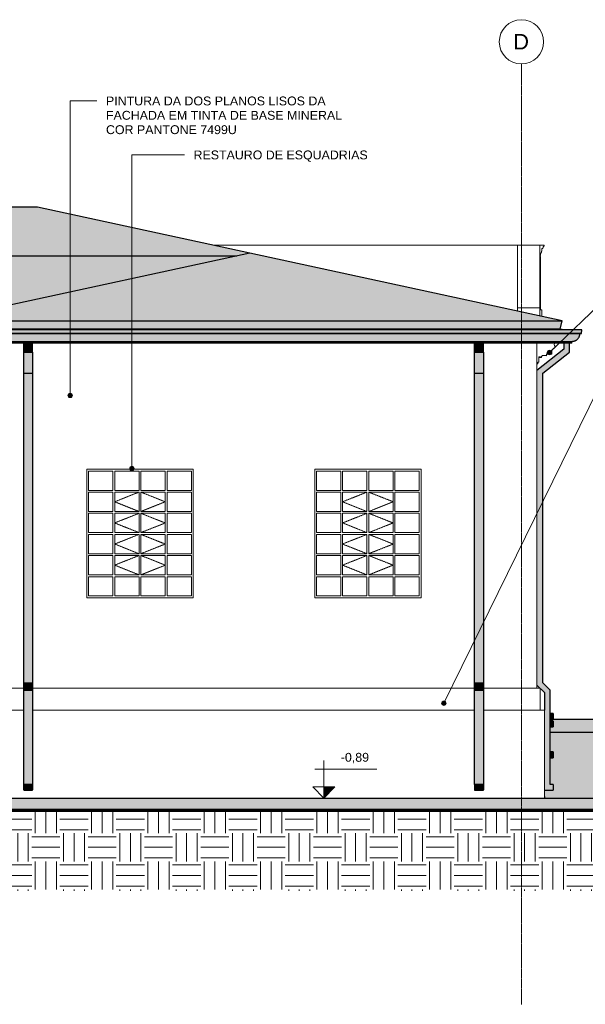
# Model space of a CAD drawing. Header units: millimetres. Extents: x -5998 to 66929, y -2295 to 9220.
# Tile 28 of 29: x 53872 to 60248, y -2287 to 8822. Entities that reach past the tile are written whole.
import ezdxf

# ---------------------------------------------------------------- set-up
doc = ezdxf.new("R2010")
doc.units = ezdxf.units.MM
doc.linetypes.add('_Tracejado pequeno', pattern=[2.25, 1.5, -0.75])
doc.linetypes.add('_Traço - ponto', pattern=[16, 12, -2, 0, -2])
for name, color, linetype, lineweight in [('A-FLOR', 192, 'Continuous', 25), ('A-FLOR-PATT', 8, 'Continuous', 25), ('A-GENM', 13, 'Continuous', 18), ('A-GLAZ', 151, 'Continuous', 18), ('A-GLAZ-HDLN', 1, '_Tracejado pequeno', 18), ('A-ROOF', 132, 'Continuous', 25), ('A-ROOF-OTLN', 132, 'Continuous', 18), ('A-ROOF-PATT', 132, 'Continuous', 25), ('A-WALL', 113, 'Continuous', 18), ('G-ANNO-DIMS', 111, 'Continuous', 9), ('G-ANNO-TEXT', 231, 'Continuous', 9), ('S-GRID', 1, 'Continuous', 9), ('S-GRID-IDEN', 1, 'Continuous', 9)]:
    doc.layers.add(name, color=color, linetype=linetype, lineweight=lineweight)
doc.styles.add('Arial_2', font='arial.ttf', dxfattribs={"height": 175})
doc.styles.add('Arial_3', font='arial.ttf', dxfattribs={"height": 100})

# ---------------------------------------------------------------- blocks, each defined once
blk = doc.blocks.new('Generic Models 19 - Generic Models 19-3087287-ELEVAÇÃO 4 - MANTER _ CONSTRUIR')
at = {"layer": 'A-GENM'}
for p, q in [((18380, 6279), (18430, 6279)), ((18415, 6239), (18405, 6239)), ((18405, 6239), (18405, 6210)), ((18420, 6249), (18415, 6249)), ((18415, 6249), (18415, 6239)), ((18430, 6269), (18428, 6269)), ((18430, 6279), (18430, 6269)), ((18380, 6169), (18380, 6182)), ((18390, 6161), (18380, 6161)), ((18390, 6152), (18380, 6152)), ((18395, 6187), (18390, 6187)), ((18390, 6187), (18390, 6161)), ((18390, 6152), (18390, 6147)), ((18390, 6147), (18390, 6076)), ((18400, 6197), (18395, 6197)), ((18395, 6197), (18395, 6187)), ((18405, 6210), (18400, 6210)), ((18400, 6210), (18400, 6197)), ((18380, 6076), (18390, 6076)), ((18390, 6076), (18390, 5579)), ((18390, 5579), (18380, 5579)), ((18380, 5579), (18380, 5569)), ((18380, 5569), (18390, 5569)), ((18390, 5569), (18390, 5579)), ((18390, 5569), (18390, 5549)), ((18405, 5549), (18380, 5549)), ((18380, 5549), (18380, 5480)), ((18405, 5475), (18405, 5549))]:
    blk.add_line(p, q, dxfattribs=at)
blk.add_open_spline([(18428, 6269), (18427, 6269), (18425, 6268), (18423, 6266), (18422, 6264), (18421, 6262), (18420, 6261), (18420, 6259), (18419, 6257), (18419, 6255), (18419, 6252), (18420, 6251), (18420, 6249)], degree=3, knots=[0, 0, 0, 0, 0.166667, 0.25, 0.333333, 0.416667, 0.5, 0.583333, 0.666667, 0.75, 0.833333, 1, 1, 1, 1], dxfattribs=at)
blk = doc.blocks.new('Janelas_J2 e J4 - J03 - 1_2 x 1_45-4330368-ELEVAÇÃO 4 - MANTER _ CONSTRUIR')
at = {"layer": 'A-GLAZ'}
for p, q in [((13293, 3730), (13568, 3730)), ((13293, 3512), (13293, 3730)), ((13568, 3730), (13568, 3512)), ((13588, 3730), (13863, 3730)), ((13588, 3512), (13588, 3730)), ((13863, 3730), (13863, 3512)), ((13883, 3730), (14158, 3730)), ((13883, 3512), (13883, 3730)), ((14158, 3730), (14158, 3512)), ((14178, 3730), (14453, 3730)), ((14178, 3512), (14178, 3730)), ((14453, 3730), (14453, 3512)), ((13568, 3512), (13293, 3512)), ((13293, 3492), (13568, 3492)), ((13293, 3273), (13293, 3492)), ((13568, 3492), (13568, 3273)), ((13863, 3512), (13588, 3512)), ((13588, 3492), (13863, 3492)), ((13588, 3273), (13588, 3492)), ((13863, 3492), (13863, 3273)), ((14158, 3512), (13883, 3512)), ((13883, 3492), (14158, 3492)), ((13883, 3273), (13883, 3492)), ((14158, 3492), (14158, 3273)), ((14453, 3512), (14178, 3512)), ((14178, 3492), (14453, 3492)), ((14178, 3273), (14178, 3492)), ((14453, 3492), (14453, 3273)), ((13568, 3273), (13293, 3273)), ((13293, 3253), (13568, 3253)), ((13293, 3035), (13293, 3253)), ((13568, 3253), (13568, 3035)), ((13863, 3273), (13588, 3273)), ((13588, 3253), (13863, 3253)), ((13588, 3035), (13588, 3253)), ((13863, 3253), (13863, 3035)), ((14158, 3273), (13883, 3273)), ((13883, 3253), (14158, 3253)), ((13883, 3035), (13883, 3253)), ((14158, 3253), (14158, 3035)), ((14453, 3273), (14178, 3273)), ((14178, 3253), (14453, 3253)), ((14178, 3035), (14178, 3253)), ((14453, 3253), (14453, 3035)), ((13568, 3035), (13293, 3035)), ((13293, 3015), (13568, 3015)), ((13293, 2797), (13293, 3015)), ((13568, 3015), (13568, 2797)), ((13863, 3035), (13588, 3035)), ((13588, 3015), (13863, 3015)), ((13588, 2797), (13588, 3015)), ((13863, 3015), (13863, 2797)), ((14158, 3035), (13883, 3035)), ((13883, 3015), (14158, 3015)), ((13883, 2797), (13883, 3015)), ((14158, 3015), (14158, 2797)), ((14453, 3035), (14178, 3035)), ((14178, 3015), (14453, 3015)), ((14178, 2797), (14178, 3015)), ((14453, 3015), (14453, 2797)), ((13568, 2797), (13293, 2797)), ((13863, 2797), (13588, 2797)), ((14158, 2797), (13883, 2797)), ((14453, 2797), (14178, 2797)), ((13293, 2777), (13568, 2777)), ((13293, 2558), (13293, 2777)), ((13568, 2777), (13568, 2558)), ((13588, 2777), (13863, 2777)), ((13588, 2558), (13588, 2777)), ((13863, 2777), (13863, 2558)), ((13883, 2777), (14158, 2777)), ((13883, 2558), (13883, 2777)), ((14158, 2777), (14158, 2558)), ((14178, 2777), (14453, 2777)), ((14178, 2558), (14178, 2777)), ((14453, 2777), (14453, 2558)), ((13568, 2558), (13293, 2558)), ((13863, 2558), (13588, 2558)), ((14158, 2558), (13883, 2558)), ((14453, 2558), (14178, 2558)), ((13293, 2538), (13568, 2538)), ((13293, 2320), (13293, 2538)), ((13568, 2538), (13568, 2320)), ((13588, 2538), (13863, 2538)), ((13588, 2320), (13588, 2538)), ((13863, 2538), (13863, 2320)), ((13883, 2538), (14158, 2538)), ((13883, 2320), (13883, 2538)), ((14158, 2538), (14158, 2320)), ((14178, 2538), (14453, 2538)), ((14178, 2320), (14178, 2538)), ((14453, 2538), (14453, 2320)), ((13568, 2320), (13293, 2320)), ((13863, 2320), (13588, 2320)), ((14158, 2320), (13883, 2320)), ((14453, 2320), (14178, 2320))]:
    blk.add_line(p, q, dxfattribs=at)
at = {"layer": 'A-GLAZ-HDLN'}
for p, q in [((13863, 3492), (13588, 3383)), ((13883, 3492), (14158, 3383)), ((13588, 3383), (13863, 3273)), ((14158, 3383), (13883, 3273)), ((13863, 3253), (13588, 3144)), ((13883, 3253), (14158, 3144)), ((13588, 3144), (13863, 3035)), ((14158, 3144), (13883, 3035)), ((13863, 3015), (13588, 2906)), ((13883, 3015), (14158, 2906)), ((13588, 2906), (13863, 2797)), ((14158, 2906), (13883, 2797)), ((13863, 2777), (13588, 2668)), ((13588, 2668), (13863, 2558)), ((13883, 2777), (14158, 2668)), ((14158, 2668), (13883, 2558))]:
    blk.add_line(p, q, dxfattribs=at)
blk = doc.blocks.new('Generic Models 1 - Generic Models 24-4258923-ELEVAÇÃO 4 - MANTER _ CONSTRUIR')
at = {"layer": 'A-GENM', "lineweight": 25}
for points in [[(12663, 5072), (12663, 5174), (12563, 5174), (12563, 5072)], [(17746, 5072), (17746, 5174), (17646, 5174), (17646, 5072)], [(18433, 130), (18533, 130), (18533, 195), (18498, 195), (18498, 1257), (18413, 1342), (18413, 4833), (18717, 5072), (18717, 5174), (18652, 5174), (18652, 5104), (18348, 4864), (18348, 1315), (18433, 1230), (18433, 568)], [(12663, 4833), (12663, 5072), (12563, 5072), (12563, 4833)], [(17646, 4833), (17746, 4833), (17746, 5072), (17646, 5072)], [(12563, 1342), (12663, 1342), (12663, 4833), (12563, 4833), (12563, 2143)], [(17646, 1342), (17746, 1342), (17746, 4833), (17646, 4833), (17646, 2143)], [(12663, 1257), (12663, 1342), (12563, 1342), (12563, 1257)], [(17746, 1257), (17746, 1342), (17646, 1342), (17646, 1257)], [(12565, 195), (12663, 195), (12663, 1257), (12563, 1257), (12563, 195)], [(17648, 195), (17746, 195), (17746, 1257), (17646, 1257), (17646, 195)], [(18498, 989), (18533, 989), (18533, 995), (18498, 995)], [(18515, 924), (18533, 924), (18533, 989), (18498, 989), (18498, 924)], [(18498, 843), (18533, 843), (18533, 908), (18498, 908)], [(18498, 495), (18533, 495), (18533, 560), (18498, 560)], [(12600, 132), (12661, 132), (12661, 193), (12565, 193), (12565, 132)], [(17744, 132), (17744, 193), (17648, 193), (17648, 132), (17683, 132)]]:
    blk.add_hatch(color=9, dxfattribs=at).paths.add_polyline_path(points, flags=0)
h = blk.add_hatch(color=9, dxfattribs=at)
h.paths.add_polyline_path([(12663, 130), (12663, 195), (12563, 195), (12563, 130)], flags=0)
h.paths.add_polyline_path([(12661, 132), (12565, 132), (12565, 193), (12661, 193)], flags=0)
h = blk.add_hatch(color=9, dxfattribs=at)
h.paths.add_polyline_path([(17646, 130), (17746, 130), (17746, 195), (17646, 195)], flags=0)
h.paths.add_polyline_path([(17648, 132), (17648, 193), (17744, 193), (17744, 132)], flags=0)
at = {"layer": 'A-GENM', "color": 5, "lineweight": 25}
for p, q in [((12563, 5072), (12563, 5174)), ((12663, 5072), (12663, 5174)), ((17646, 5072), (17646, 5174)), ((17746, 5072), (17746, 5174)), ((18652, 5174), (18652, 5104)), ((18717, 5072), (18717, 5174)), ((12563, 5072), (12663, 5072)), ((12563, 4833), (12563, 5072)), ((12663, 5072), (12663, 4833)), ((17646, 5072), (17746, 5072)), ((17646, 4833), (17646, 5072)), ((17746, 5072), (17746, 4833)), ((18652, 5104), (18348, 4864)), ((18413, 4833), (18717, 5072)), ((12563, 4833), (12663, 4833)), ((12563, 1342), (12563, 4833)), ((12663, 4833), (12663, 1342)), ((17646, 4833), (17746, 4833)), ((17646, 1342), (17646, 4833)), ((17746, 4833), (17746, 1342)), ((18413, 1342), (18413, 4833)), ((12563, 1342), (12663, 1342)), ((12563, 1257), (12563, 1342)), ((12663, 1342), (12663, 1257)), ((17646, 1342), (17746, 1342)), ((17646, 1257), (17646, 1342)), ((17746, 1342), (17746, 1257)), ((18498, 1257), (18413, 1342)), ((12563, 1257), (12663, 1257)), ((12563, 195), (12563, 1257)), ((12663, 1257), (12663, 195)), ((17646, 1257), (17746, 1257)), ((17646, 195), (17646, 1257)), ((17746, 1257), (17746, 195)), ((18348, 1315), (18433, 1230)), ((18433, 1230), (18433, 1030)), ((18498, 195), (18498, 1257)), ((18533, 995), (18498, 995)), ((18533, 989), (18498, 989)), ((18498, 924), (18533, 924)), ((18533, 908), (18498, 908)), ((18533, 995), (18533, 989)), ((18533, 989), (18533, 924)), ((18533, 908), (18533, 843)), ((18498, 843), (18533, 843)), ((18533, 560), (18498, 560)), ((18533, 560), (18533, 495)), ((18498, 495), (18533, 495)), ((12663, 195), (12563, 195)), ((12563, 195), (12563, 130)), ((12563, 130), (12663, 130)), ((12565, 132), (12565, 193)), ((12565, 193), (12661, 193)), ((12661, 132), (12565, 132)), ((12661, 193), (12661, 132)), ((12663, 130), (12663, 195)), ((17746, 195), (17646, 195)), ((17646, 195), (17646, 130)), ((17646, 130), (17746, 130)), ((17648, 132), (17648, 193)), ((17648, 193), (17744, 193)), ((17744, 132), (17648, 132)), ((17744, 193), (17744, 132)), ((17746, 130), (17746, 195)), ((18433, 130), (18533, 130)), ((18533, 195), (18498, 195)), ((18533, 195), (18533, 130))]:
    blk.add_line(p, q, dxfattribs=at)
blk = doc.blocks.new('ORNAMENTO SUPERIOR - ORNAMENTO SUPERIOR-4323885-ELEVAÇÃO 4 - MANTER _ CONSTRUIR')
at = {"layer": 'A-GENM'}
for p, q in [((11670, 5329), (11670, 5323)), ((11954, 5323), (11954, 5329)), ((18348, 5329), (18348, 5323)), ((18612, 5329), (18632, 5329)), ((18632, 5323), (18632, 5329)), ((6618, 5147), (9638, 5147)), ((9638, 5117), (6618, 5117)), ((9738, 5147), (11453, 5147)), ((11453, 5117), (9738, 5117)), ((11756, 5117), (11766, 5117)), ((11766, 5117), (11766, 5107)), ((11954, 4939), (11954, 5174)), ((18348, 5174), (18348, 4939)), ((18536, 5107), (18536, 5117)), ((18546, 5117), (18536, 5117)), ((9638, 5107), (6618, 5107)), ((9638, 5097), (6618, 5097)), ((9638, 5047), (6618, 5047)), ((6618, 5042), (9638, 5042)), ((6618, 5032), (9638, 5032)), ((9638, 5024), (6618, 5024)), ((9638, 5009), (6618, 5009)), ((11453, 5107), (9738, 5107)), ((11453, 5097), (9738, 5097)), ((11453, 5047), (9738, 5047)), ((9738, 5042), (11453, 5042)), ((9738, 5032), (11453, 5032)), ((11453, 5024), (9738, 5024)), ((11453, 5009), (9738, 5009)), ((11766, 5107), (11776, 5107)), ((11776, 5107), (11776, 5097)), ((11776, 5097), (11786, 5097)), ((11786, 5097), (11786, 5047)), ((11786, 5047), (11796, 5047)), ((11796, 5047), (11796, 5052)), ((11796, 5052), (11846, 5052)), ((11850, 5032), (11896, 5032)), ((11896, 5032), (11896, 5024)), ((11896, 5024), (11904, 5024)), ((11904, 5024), (11904, 5009)), ((11904, 5009), (11914, 5009)), ((11934, 5009), (11934, 4959)), ((18388, 5009), (18368, 5009)), ((18368, 4959), (18368, 5009)), ((18398, 5009), (18388, 5009)), ((18398, 5009), (18398, 5024)), ((18406, 5024), (18398, 5024)), ((18406, 5024), (18406, 5032)), ((18452, 5032), (18406, 5032)), ((18506, 5047), (18454, 5047)), ((18506, 5052), (18456, 5052)), ((18506, 5052), (18506, 5047)), ((18516, 5047), (18506, 5047)), ((18516, 5047), (18516, 5097)), ((18526, 5097), (18516, 5097)), ((18526, 5097), (18526, 5107)), ((18536, 5107), (18526, 5107)), ((9638, 4959), (6618, 4959)), ((9638, 4939), (6618, 4939)), ((11453, 4959), (9738, 4959)), ((11453, 4939), (9738, 4939)), ((11934, 4959), (11944, 4959)), ((11944, 4959), (11944, 4939)), ((11944, 4939), (11954, 4939)), ((18358, 4939), (18348, 4939)), ((18358, 4939), (18358, 4959)), ((18368, 4959), (18358, 4959))]:
    blk.add_line(p, q, dxfattribs=at)
for centre, radius, start, end in [((11773, 5132), 22.6, 135.8597, 221.7664), ((11741, 5158), 19, 325.4597, 55.2975), ((18561, 5158), 19, 124.7025, 214.5403), ((18529, 5132), 22.6, 318.2336, 44.1403), ((11850, 5037), 5.84, 134.5404, 270), ((11840, 5047), 7.42, 317.6422, 42.3578), ((11924, 5009), 10, 0, 182.8227), ((18378, 5009), 10, 357.1773, 180), ((18452, 5037), 5.84, 270, 45.4596), ((18462, 5047), 7.42, 137.6422, 222.3578)]:
    blk.add_arc(centre, radius, start, end, dxfattribs=at)
blk.add_open_spline([(18456, 5033), (18456, 5033), (18455, 5033), (18455, 5032), (18454, 5032), (18453, 5032), (18453, 5032), (18452, 5032)], degree=3, knots=[0.7, 0.7, 0.7, 0.7, 0.75, 0.8, 0.85, 0.9, 1, 1, 1, 1], dxfattribs=at)
blk.add_open_spline([(18456, 5042), (18457, 5041), (18457, 5041), (18458, 5039), (18458, 5038), (18458, 5038)], degree=3, dxfattribs=at)
blk = doc.blocks.new('Embasamento - Embasamento-4325691-ELEVAÇÃO 4 - MANTER _ CONSTRUIR')
at = {"layer": 'A-GENM'}
for p, q in [((11918, 1280), (12563, 1280)), ((12663, 1280), (17646, 1280)), ((17746, 1280), (18383, 1280)), ((18383, 1030), (18383, 1280)), ((11868, 1030), (12563, 1030)), ((12663, 1030), (17646, 1030)), ((17746, 1030), (18433, 1030)), ((18433, 58), (18433, 1030))]:
    blk.add_line(p, q, dxfattribs=at)
blk = doc.blocks.new('Grid - Head Grid-11506-ELEVAÇÃO 4 - MANTER _ CONSTRUIR')
at = {"layer": 'S-GRID-IDEN'}
blk.add_circle((673, 8572), 250, dxfattribs=at)
blk = doc.blocks.new('Spot Elevations - Spot elevation - Corte-10531-ELEVAÇÃO 4 - MANTER _ CONSTRUIR')
at = {"layer": 'G-ANNO-DIMS'}
blk.add_hatch(color=256, dxfattribs=at).paths.add_polyline_path([(16071, 165), (15946, 40), (15946, 165)], flags=0)
for p, q in [((15946, 165), (15946, 465)), ((16545, 365), (15845, 365)), ((15821, 165), (16071, 165)), ((15946, 40), (15821, 165)), ((15821, 165), (16071, 165)), ((16071, 165), (15946, 40)), ((15946, 40), (15946, 165)), ((15946, 165), (15946, 40))]:
    blk.add_line(p, q, dxfattribs=at)

msp = doc.modelspace()

# ---------------------------------------------------------------- hatches: boundary and pattern name
at = {"layer": 'A-FLOR'}
msp.add_hatch(color=191, dxfattribs=at).paths.add_polyline_path([(61160, -100), (61441, -100), (61441, 40), (50853, 40), (50853, -100), (59652, -100)], flags=0)
at = {"layer": 'A-FLOR-PATT'}
for points in [[(61160, 780), (61441, 780), (61441, 930), (59888, 930), (59888, 924), (59853, 924), (59853, 908), (59888, 908), (59888, 842), (59853, 842), (59853, 780), (60406, 780)], [(61160, 40), (61441, 40), (61441, 780), (59853, 780), (59853, 560), (59888, 560), (59888, 495), (59853, 495), (59853, 195), (59888, 195), (59888, 130), (59788, 130), (59788, 40)]]:
    msp.add_hatch(color=191, dxfattribs=at).paths.add_polyline_path(points, flags=0)
at = {"layer": 'A-FLOR-PATT', "lineweight": 18}
h = msp.add_hatch(dxfattribs=at)
h.set_pattern_fill('FP_2', color=256, style=0, pattern_type=2)
h.set_pattern_definition([(0, (41308, 0), (317.5, 317.5), [317.5, -317.5]), (0, (41308, 119.06), (317.5, 317.5), [317.5, -317.5]), (0, (41308, 238.12), (317.5, 317.5), [317.5, -317.5]), (90, (41347.68, 277.8), (-317.5, 317.5), [317.5, -317.5]), (90, (41466.75, 277.8), (-317.5, 317.5), [317.5, -317.5]), (90, (41585.8, 277.8), (-317.5, 317.5), [317.5, -317.5])])
h.paths.add_polyline_path([(61160, -1007), (62668, -1007), (62668, -100), (50853, -100), (50853, -1007), (59652, -1007)], flags=0)
at = {"layer": 'A-ROOF'}
msp.add_hatch(color=191, dxfattribs=at).paths.add_polyline_path([(59966, 5329), (59987, 5425), (52944, 5425), (52965, 5329), (59652, 5329)], flags=0)
at = {"layer": 'A-ROOF-OTLN'}
for points in [[(52726, 5282), (60206, 5282), (60209, 5322), (52722, 5322), (52725, 5293)], [(60183, 5279), (60186, 5279), (60206, 5282), (52726, 5282), (52745, 5279), (60029, 5279)], [(60101, 5193), (60123, 5196), (60144, 5205), (60161, 5219), (60175, 5236), (60183, 5257), (60186, 5279), (52745, 5279), (52748, 5257), (52757, 5236), (52771, 5219), (52788, 5205), (52809, 5196), (52831, 5193), (60029, 5193)], [(53432, 5174), (60097, 5174), (60101, 5193), (52831, 5193), (52835, 5174), (53244, 5174)]]:
    msp.add_hatch(color=191, dxfattribs=at).paths.add_polyline_path(points, flags=0)
at = {"layer": 'A-ROOF-PATT'}
for points in [[(53621, 6158), (56321, 6158), (56466, 6189), (54074, 6708), (49592, 6708), (47627, 6158), (53590, 6158)], [(52113, 5425), (52944, 5425), (56321, 6158), (44750, 6158), (47448, 5425), (50605, 5425)], [(59987, 5425), (56466, 6189), (52944, 5425), (59652, 5425)]]:
    msp.add_hatch(color=191, dxfattribs=at).paths.add_polyline_path(points, flags=0)
at = {"layer": 'G-ANNO-TEXT'}
h = msp.add_hatch(color=7, dxfattribs=at)
edge = h.paths.add_edge_path(flags=0)
edge.add_arc((59845, 5067), 25, 0, 360)
h = msp.add_hatch(color=7, dxfattribs=at)
edge = h.paths.add_edge_path(flags=0)
edge.add_arc((54441, 4583), 25, 0, 360)
h = msp.add_hatch(color=7, dxfattribs=at)
edge = h.paths.add_edge_path(flags=0)
edge.add_arc((55137, 3759), 25, 0, 360)
h = msp.add_hatch(color=7, dxfattribs=at)
edge = h.paths.add_edge_path(flags=0)
edge.add_arc((58654, 1110), 25, 0, 360)

# ---------------------------------------------------------------- linework, layer by layer
at = {"layer": 'A-FLOR', "color": 5}
for p, q in [((59888, 930), (61441, 930)), ((61441, 780), (59853, 780)), ((50853, 40), (61441, 40)), ((59788, 58), (59788, 40))]:
    msp.add_line(p, q, dxfattribs=at)
at = {"layer": 'A-FLOR', "lineweight": 70}
msp.add_line((62668, -100), (50853, -100), dxfattribs=at)
at = {"layer": 'A-ROOF', "color": 5}
for p, q in [((54074, 6708), (49592, 6708)), ((59987, 5425), (54074, 6708)), ((44750, 6158), (56321, 6158)), ((56466, 6189), (52944, 5425)), ((47448, 5425), (59987, 5425)), ((59966, 5329), (59987, 5425)), ((59966, 5329), (52965, 5329))]:
    msp.add_line(p, q, dxfattribs=at)
at = {"layer": 'A-ROOF-OTLN', "color": 5, "lineweight": 25}
for p, q in [((59994, 5323), (47450, 5323)), ((60186, 5279), (47647, 5279)), ((60204, 5323), (47665, 5323)), ((60206, 5282), (47667, 5282)), ((60209, 5322), (47670, 5322)), ((60186, 5279), (60206, 5282)), ((60209, 5322), (60204, 5323)), ((60206, 5282), (60209, 5322)), ((60097, 5174), (47450, 5174)), ((47562, 5193), (60101, 5193)), ((60097, 5174), (60101, 5193))]:
    msp.add_line(p, q, dxfattribs=at)
msp.add_open_spline([(60101, 5193), (60105, 5193), (60112, 5194), (60123, 5196), (60132, 5199), (60139, 5202), (60144, 5205), (60148, 5208), (60153, 5211), (60157, 5215), (60161, 5218), (60165, 5223), (60170, 5228), (60175, 5236), (60180, 5246), (60185, 5260), (60186, 5272), (60186, 5279)], degree=3, knots=[0, 0, 0, 0, 0.083333, 0.166667, 0.25, 0.291667, 0.333333, 0.375, 0.416667, 0.458333, 0.5, 0.541667, 0.583333, 0.666667, 0.75, 0.833333, 1, 1, 1, 1], dxfattribs=at)
at = {"layer": 'A-WALL'}
for p, q in [((59735, 6279), (56050, 6279)), ((59485, 5534), (59485, 6279)), ((59735, 6279), (59735, 6182)), ((59735, 6169), (59735, 5578)), ((59735, 5571), (59485, 5571)), ((59735, 5571), (59735, 5480)), ((59703, 5329), (59703, 5323)), ((59703, 5174), (59703, 1280)), ((54628, 2300), (54628, 3750)), ((54628, 3750), (55828, 3750)), ((55828, 3750), (55828, 2300)), ((57198, 2300), (57198, 3750)), ((57198, 3750), (58398, 3750)), ((58398, 3750), (58398, 2300)), ((55828, 2300), (54628, 2300)), ((58398, 2300), (57198, 2300))]:
    msp.add_line(p, q, dxfattribs=at)
at = {"layer": 'G-ANNO-TEXT', "color": 7}
for p, q in [((54441, 7905), (54743, 7905)), ((54441, 4583), (54441, 7905)), ((55137, 7296), (55731, 7296)), ((55137, 3759), (55137, 7296)), ((58654, 1110), (61258, 6425)), ((59845, 5067), (61258, 6425))]:
    msp.add_line(p, q, dxfattribs=at)
for centre in [(59845, 5067), (54441, 4583), (55137, 3759), (58654, 1110)]:
    msp.add_circle(centre, 25, dxfattribs=at)
at = {"layer": 'S-GRID', "linetype": '_Traço - ponto'}
msp.add_line((59528, -2287), (59528, 8322), dxfattribs=at)

# ---------------------------------------------------------------- block references
at = {"layer": 'A-GENM'}
for name in ['Generic Models 19 - Generic Models 19-3087287-ELEVAÇÃO 4 - MANTER _ CONSTRUIR', 'ORNAMENTO SUPERIOR - ORNAMENTO SUPERIOR-4323885-ELEVAÇÃO 4 - MANTER _ CONSTRUIR', 'Embasamento - Embasamento-4325691-ELEVAÇÃO 4 - MANTER _ CONSTRUIR']:
    msp.add_blockref(name, (41355, 0), dxfattribs=at)
at = {"layer": 'A-GENM', "color": 5, "lineweight": 25}
msp.add_blockref('Generic Models 1 - Generic Models 24-4258923-ELEVAÇÃO 4 - MANTER _ CONSTRUIR', (41355, 0), dxfattribs=at)
at = {"layer": 'A-GLAZ'}
for p in [(41355, 0), (43924, 0)]:
    msp.add_blockref('Janelas_J2 e J4 - J03 - 1_2 x 1_45-4330368-ELEVAÇÃO 4 - MANTER _ CONSTRUIR', p, dxfattribs=at)
at = {"layer": 'G-ANNO-DIMS'}
msp.add_blockref('Spot Elevations - Spot elevation - Corte-10531-ELEVAÇÃO 4 - MANTER _ CONSTRUIR', (41355, 0), dxfattribs=at)
at = {"layer": 'S-GRID-IDEN'}
msp.add_blockref('Grid - Head Grid-11506-ELEVAÇÃO 4 - MANTER _ CONSTRUIR', (58855, 0), dxfattribs=at)

# ---------------------------------------------------------------- texts
at = {"layer": 'G-ANNO-DIMS', "insert": (57492, 550), "char_height": 100, "width": 380.74, "attachment_point": 1, "line_spacing_factor": 0.941778, "style": 'Arial_3'}
msp.add_mtext('-0,89', dxfattribs=at)
at = {"layer": 'G-ANNO-TEXT', "color": 7, "char_height": 100, "attachment_point": 1, "style": 'Arial_3'}
for s, insert, width in [('PINTURA DA DOS PLANOS LISOS DA ', (54845, 7955), 3110.55), ('FACHADA EM TINTA DE BASE MINERAL ', (54845, 7793), 3339.03), ('COR PANTONE 7499U', (54845, 7631), 1819.83), ('RESTAURO DE ESQUADRIAS', (55832, 7346), 2429.11)]:
    msp.add_mtext(s, dxfattribs=dict(at, insert=insert, width=width))
at = {"layer": 'S-GRID-IDEN', "insert": (59437, 8661), "char_height": 175, "width": 216.46, "attachment_point": 1, "style": 'Arial_2'}
msp.add_mtext('D', dxfattribs=at)

doc.saveas('drawing.dxf')
